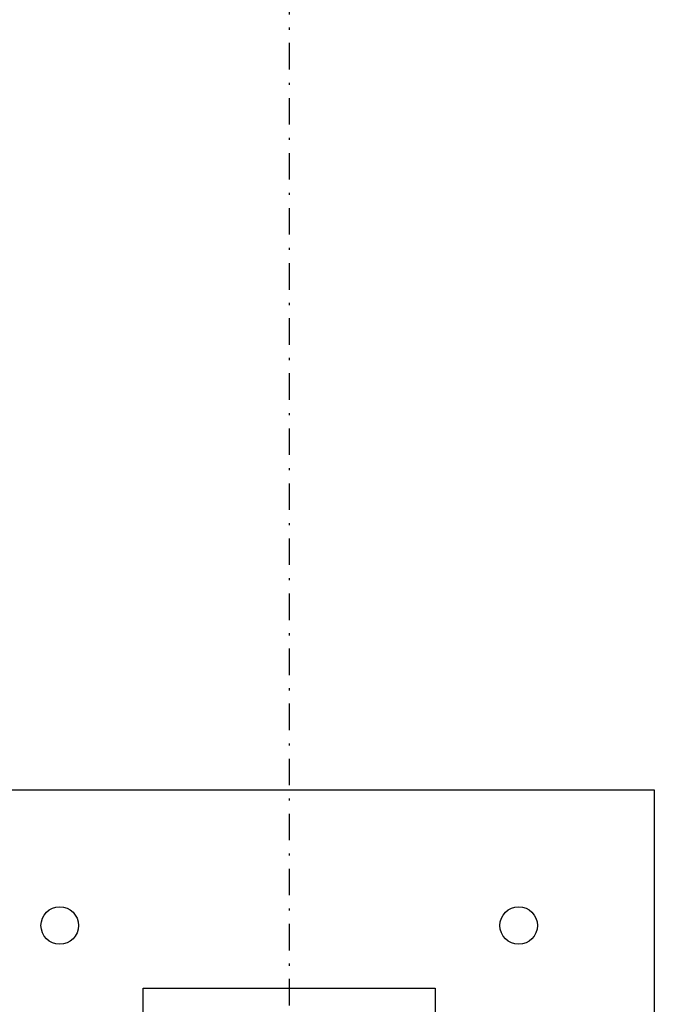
# Model space of a CAD drawing. Header units: centimetres. Extents: x 42630 to 130002, y 15 to 29179.
# Tile 18 of 165: x 50060 to 50090, y 4528 to 4575. Entities that reach past the tile are written whole.
import ezdxf

# ---------------------------------------------------------------- set-up
doc = ezdxf.new("R2010")
doc.units = ezdxf.units.CM
doc.header["$LTSCALE"] = 0.01
doc.linetypes.add('DASHDOT2', pattern=[12.7, 6.35, -3.175, 0, -3.175])
for name, color, linetype in [('33 - linia 2', 253, 'Continuous'), ('A-ELEWACJE', 253, 'Continuous'), ('A-Grid', 253, 'DASHDOT2')]:
    doc.layers.add(name, color=color, linetype=linetype)
doc.layers.add('REV', color=253, linetype='Continuous', lineweight=40, plot=False)

# ---------------------------------------------------------------- blocks, each defined once
blk = doc.blocks.new('A$7E8814A102C37C')
at = {"layer": 'A-Grid', "ltscale": 20}
blk.add_lwpolyline([(500, -130), (500, -1964.5)], dxfattribs=at)
blk = doc.blocks.new('A$7E8A9A372D53')
at = {"layer": '33 - linia 2'}
blk.add_lwpolyline([(5040, -12530), (5180, -12530), (5180, -12542), (5125.5, -12542, 0.414214), (5113.5, -12554), (5113.5, -12646, 0.414214), (5125.5, -12658), (5180, -12658), (5180, -12670), (5040, -12670), (5040, -12658), (5094.5, -12658, 0.414214), (5106.5, -12646), (5106.5, -12554, 0.414214), (5094.5, -12542), (5040, -12542)], format="xyb", close=True, dxfattribs=at)
blk = doc.blocks.new('A$7E8A16153526364')
at = {"layer": '33 - linia 2'}
blk.add_lwpolyline([(-25285, -12435), (-24935, -12435), (-24935, -12785), (-25285, -12785)], close=True, dxfattribs=at)
for centre in [(-25220, -12500), (-25000, -12500)]:
    blk.add_circle(centre, 9, dxfattribs=at)

msp = doc.modelspace()

# ---------------------------------------------------------------- block references
at = {"layer": 'A-ELEWACJE', "xscale": 0.1, "yscale": 0.1, "zscale": 0.1}
msp.add_blockref('A$7E8A16153526364', (52583.82, 5781.604), dxfattribs=at)
at = {"layer": 'A-Grid', "lineweight": -3}
msp.add_blockref('A$7E8814A102C37C', (49572.82, 6187.604), dxfattribs=at)
at = {"layer": 'REV', "xscale": 0.1, "yscale": 0.1, "zscale": 0.1}
msp.add_blockref('A$7E8A9A372D53', (49561.82, 5781.604), dxfattribs=at)

doc.saveas('drawing.dxf')
